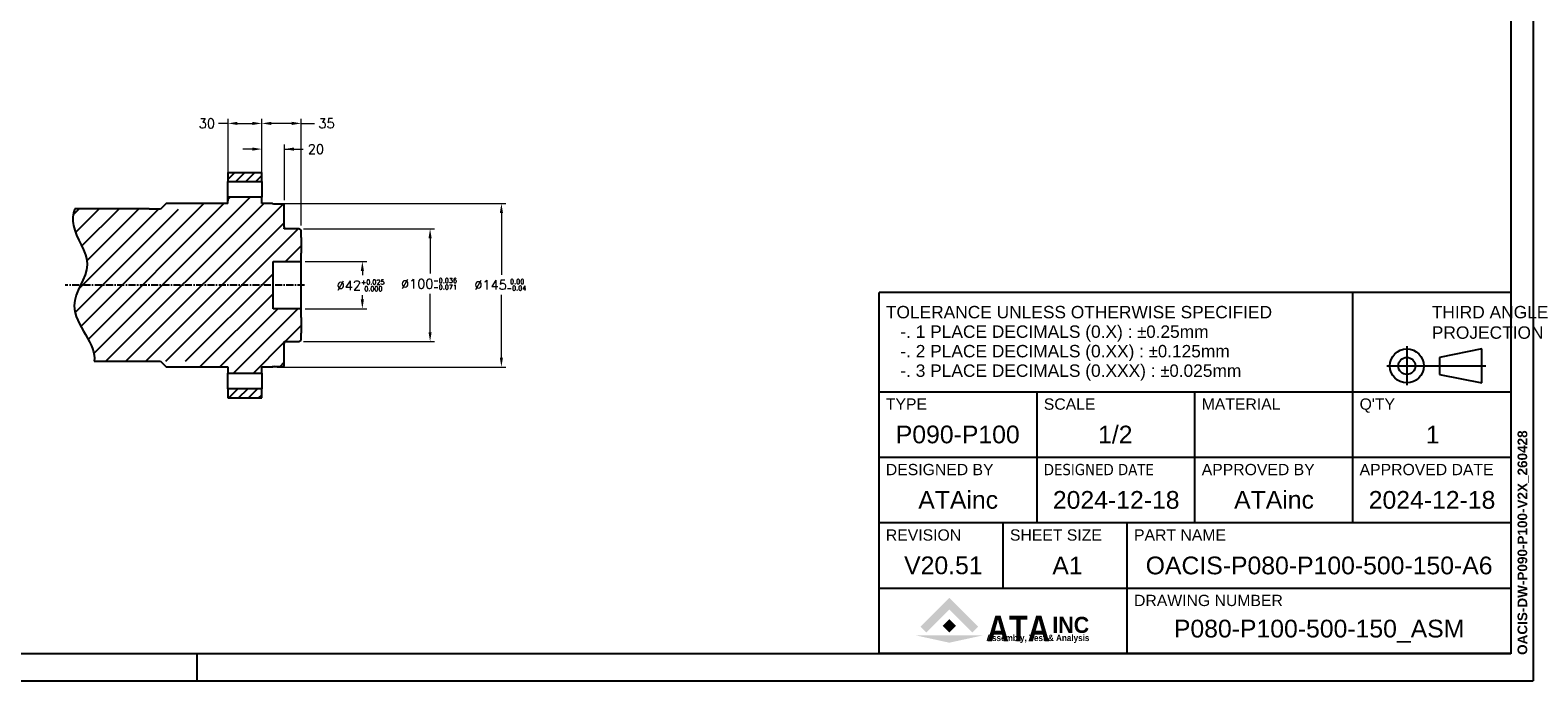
# Model space of a CAD drawing. Header units: inches. Extents: x 0 to 2382, y 0 to 1682.
# Tile 8 of 18: x 1044 to 2382, y 0 to 577. Entities that reach past the tile are written whole.
import ezdxf
from ezdxf.enums import TextEntityAlignment as Align

# ---------------------------------------------------------------- set-up
doc = ezdxf.new("R2010")
doc.units = ezdxf.units.IN
doc.linetypes.add('CENTER', pattern=[2, 1.25, -0.25, 0.25, -0.25])
for name, color, linetype in [('ATA-CENTER', 133, 'CENTER'), ('ATA-HATCH', 252, 'Continuous'), ('ATA-TEXT', 7, 'Continuous')]:
    doc.layers.add(name, color=color, linetype=linetype)
doc.layers.add('ATA-DIM', color=8, linetype='Continuous', lineweight=25)
doc.styles.get("Standard").update_dxf_attribs({"font": 'simplex.shx'})
doc.styles.add('주 문자 (ISO)', font='arial.ttf')
doc.dimstyles.new('ata_A1', dxfattribs={"dimtxt": 4.2, "dimasz": 4.2, "dimexe": 2, "dimexo": 2, "dimgap": 2, "dimtad": 0, "dimtih": 1, "dimtoh": 1, "dimdec": 6, "dimdsep": 46, "dimtxsty": 'Standard', "dimcen": 0, "dimclrd": 252, "dimclre": 252, "dimclrt": 4, "dimadec": 6, "dimazin": 2, "dimtfac": 1, "dimtdec": 6, "dimtofl": 0, "dimtmove": 0, "dimatfit": 3, "dimfxl": 0, "dimtolj": 1, "dimtzin": 0, "dimlwd": 0, "dimlwe": 0, "dimarcsym": 0})

# ---------------------------------------------------------------- blocks, each defined once
blk = doc.blocks.new('*D9786')
at = {"layer": 'ATA-DIM', "color": 252, "lineweight": 0}
for p, q in [((1288.2, 371.9), (1342.9, 371.9)), ((1338.9, 363.5), (1338.9, 359.8)), ((1338.9, 338.3), (1338.9, 342)), ((1288.2, 329.9), (1342.9, 329.9))]:
    blk.add_line(p, q, dxfattribs=at)
at = {"layer": 'ATA-DIM', "color": 252}
for points in [[(1340.3, 363.5), (1337.5, 363.5), (1338.9, 371.9)], [(1337.5, 338.3), (1340.3, 338.3), (1338.9, 329.9)]]:
    blk.add_solid(points, dxfattribs=at)
at = {"layer": 'Defpoints', "color": 0}
for p in [(1284.2, 371.9), (1284.2, 329.9), (1338.9, 329.9)]:
    blk.add_point(p, dxfattribs=at)
at = {"layer": 'ATA-DIM', "color": 4, "insert": (1316.1, 355.8), "char_height": 8.4, "attachment_point": 1}
blk.add_mtext('\\A1;%%C42{\\H4.200000;\\S+0.025^  0.000;}', dxfattribs=at)
blk = doc.blocks.new('*D9788')
at = {"layer": 'ATA-DIM', "color": 252, "lineweight": 0}
for p, q in [((1263.2, 423.4), (1466.3, 423.4)), ((1462.3, 415), (1462.3, 360.3)), ((1462.3, 286.8), (1462.3, 342.5)), ((1263.2, 278.4), (1466.3, 278.4))]:
    blk.add_line(p, q, dxfattribs=at)
at = {"layer": 'ATA-DIM', "color": 252}
for points in [[(1463.7, 415), (1460.9, 415), (1462.3, 423.4)], [(1460.9, 286.8), (1463.7, 286.8), (1462.3, 278.4)]]:
    blk.add_solid(points, dxfattribs=at)
at = {"layer": 'Defpoints', "color": 0}
for p in [(1259.2, 423.4), (1259.2, 278.4), (1462.3, 278.4)]:
    blk.add_point(p, dxfattribs=at)
at = {"layer": 'ATA-DIM', "color": 4, "insert": (1438.3, 356.3), "char_height": 8.4, "attachment_point": 1}
blk.add_mtext('\\A1;%%C145{\\H4.200000;\\S 0.00^ -0.04;}', dxfattribs=at)
blk = doc.blocks.new('*D9787')
at = {"layer": 'ATA-DIM', "color": 252, "lineweight": 0}
for p, q in [((1286.7, 400.9), (1403, 400.9)), ((1399, 392.5), (1399, 361.2)), ((1399, 309.3), (1399, 343.4)), ((1286.7, 300.9), (1403, 300.9))]:
    blk.add_line(p, q, dxfattribs=at)
at = {"layer": 'ATA-DIM', "color": 252}
for points in [[(1400.4, 392.5), (1397.6, 392.5), (1399, 400.9)], [(1397.6, 309.3), (1400.4, 309.3), (1399, 300.9)]]:
    blk.add_solid(points, dxfattribs=at)
at = {"layer": 'Defpoints', "color": 0}
for p in [(1282.7, 400.9), (1282.7, 300.9), (1399, 300.9)]:
    blk.add_point(p, dxfattribs=at)
at = {"layer": 'ATA-DIM', "color": 4, "insert": (1373.2, 357.2), "char_height": 8.4, "attachment_point": 1}
blk.add_mtext('\\A1;%%C100{\\H4.200000;\\S-0.036^ -0.071;}', dxfattribs=at)
blk = doc.blocks.new('*D9789')
at = {"layer": 'ATA-DIM', "color": 252, "lineweight": 0}
for p, q in [((1219.7, 446.9), (1219.7, 498.5)), ((1249.7, 446.9), (1249.7, 498.5)), ((1219.7, 494.5), (1211.3, 494.5)), ((1228.1, 494.5), (1241.3, 494.5))]:
    blk.add_line(p, q, dxfattribs=at)
at = {"layer": 'ATA-DIM', "color": 252}
for points in [[(1228.1, 495.9), (1228.1, 493.1), (1219.7, 494.5)], [(1241.3, 493.1), (1241.3, 495.9), (1249.7, 494.5)]]:
    blk.add_solid(points, dxfattribs=at)
at = {"layer": 'Defpoints', "color": 0}
for p in [(1249.7, 494.5), (1219.7, 442.9), (1249.7, 442.9)]:
    blk.add_point(p, dxfattribs=at)
at = {"layer": 'ATA-DIM', "color": 4, "insert": (1193.7, 498.7), "char_height": 8.4, "attachment_point": 1}
blk.add_mtext('\\A1;30', dxfattribs=at)
blk = doc.blocks.new('*D9791')
at = {"layer": 'ATA-DIM', "color": 252, "lineweight": 0}
for p, q in [((1249.7, 454.9), (1249.7, 498.5)), ((1284.7, 403.8), (1284.7, 498.5)), ((1276.3, 494.5), (1258.1, 494.5)), ((1284.7, 494.5), (1296.3, 494.5))]:
    blk.add_line(p, q, dxfattribs=at)
at = {"layer": 'ATA-DIM', "color": 252}
for points in [[(1258.1, 495.9), (1258.1, 493.1), (1249.7, 494.5)], [(1276.3, 493.1), (1276.3, 495.9), (1284.7, 494.5)]]:
    blk.add_solid(points, dxfattribs=at)
at = {"layer": 'Defpoints', "color": 0}
for p in [(1249.7, 494.5), (1249.7, 450.9), (1284.7, 399.8)]:
    blk.add_point(p, dxfattribs=at)
at = {"layer": 'ATA-DIM', "color": 4, "insert": (1307.1, 494.5), "char_height": 8.4, "attachment_point": 5}
blk.add_mtext('35', dxfattribs=at)
blk = doc.blocks.new('*D9790')
at = {"layer": 'ATA-DIM', "color": 252, "lineweight": 0}
for p, q in [((1241.3, 471.7), (1232.9, 471.7)), ((1249.7, 446.9), (1249.7, 475.7)), ((1269.7, 426.4), (1269.7, 475.7)), ((1269.7, 471.7), (1286.5, 471.7)), ((1278.1, 471.7), (1286.5, 471.7))]:
    blk.add_line(p, q, dxfattribs=at)
at = {"layer": 'ATA-DIM', "color": 252}
for points in [[(1241.3, 470.3), (1241.3, 473.1), (1249.7, 471.7)], [(1278.1, 473.1), (1278.1, 470.3), (1269.7, 471.7)]]:
    blk.add_solid(points, dxfattribs=at)
at = {"layer": 'Defpoints', "color": 0}
for p in [(1269.7, 471.7), (1249.7, 442.9), (1269.7, 422.4)]:
    blk.add_point(p, dxfattribs=at)
at = {"layer": 'ATA-DIM', "color": 4, "insert": (1290.5, 475.9), "char_height": 8.4, "attachment_point": 1}
blk.add_mtext('\\A1;20', dxfattribs=at)
blk = doc.blocks.new('ata-Title-A1-002')
for color, points in [(176, [(14.63, 6.49), (12.84, 8.28), (21.79, 17.23), (30.75, 8.28), (28.96, 6.49), (21.79, 13.66)]), (30, [(21.79, 10.66), (23.88, 8.57), (21.79, 6.49), (19.71, 8.57)]), (9, [(32.34, 5.64), (21.79, 3.34), (11.25, 5.64)])]:
    blk.add_hatch(color=color).paths.add_polyline_path(points)
at = {"color": 253}
for p, q in [((0, 0), (0, 112)), ((196, 112), (0, 112)), ((147, 40.6), (147, 112)), ((196, 112), (196, 0)), ((0, 81.2), (196, 81.2)), ((49, 40.6), (49, 81.2)), ((98, 40.6), (98, 81.2)), ((0, 60.9), (196, 60.9)), ((0, 40.6), (196, 40.6)), ((38.5, 20.3), (38.5, 40.6)), ((77, 0), (77, 40.6)), ((0, 20.3), (196, 20.3)), ((196, 0), (0, 0))]:
    blk.add_line(p, q, dxfattribs=at)
for p, q in [((163.75, 95.32), (163.75, 83.26)), ((187.03, 94.45), (173.85, 91.82)), ((187.03, 83.91), (187.03, 94.45)), ((157.57, 89.18), (188.27, 89.18)), ((173.85, 91.82), (173.85, 86.55)), ((173.85, 86.55), (187.03, 83.91)), ((0, 81.2), (196, 81.2))]:
    blk.add_line(p, q)
for radius in [5.27, 2.64]:
    blk.add_circle((163.75, 89.18), radius)
at = {"char_height": 3.85, "attachment_point": 1, "style": '주 문자 (ISO)'}
for s, insert, line_spacing_factor in [('TOLERANCE UNLESS OTHERWISE SPECIFIED\\P   -. 1 PLACE DECIMALS (0.X) : {\\fAIGDT|b0|i0|c2|p2;`0}.25mm\\P   -. 2 PLACE DECIMALS (0.XX) : {\\fAIGDT|b0|i0|c2|p2;`0}.125mm \\P   -. 3 PLACE DECIMALS (0.XXX) : {\\fAIGDT|b0|i0|c2|p2;`0}.025mm', (2.11, 107.8), 0.942857), ('THIRD ANGLE\\PPROJECTION', (171.5, 107.8), 0.987884)]:
    blk.add_mtext(s, dxfattribs=dict(at, insert=insert, line_spacing_factor=line_spacing_factor))
at = {"char_height": 3.5, "attachment_point": 1, "style": '주 문자 (ISO)'}
for s, insert in [('TYPE', (2.1, 79.1)), ('SCALE', (51.11, 79.1)), ('MATERIAL', (100.1, 79.1)), ("Q'TY", (149.1, 79.1)), ('DESIGNED BY', (2.1, 58.8)), ('{\\fTahoma|b0|i0|c0|p34;DESIGNED \\fTahoma|b0|i0|c129|p34;DATE}', (51.1, 58.8)), ('APPROVED BY', (100.11, 58.8)), ('APPROVED DATE', (149.1, 58.8)), ('REVISION', (2.1, 38.5)), ('SHEET SIZE', (40.6, 38.5)), ('PART NAME', (79.11, 38.5)), ('DRAWING NUMBER', (79.11, 18.2))]:
    blk.add_mtext(s, dxfattribs=dict(at, insert=insert))
at = {"color": 176, "insert": (33.46, 3.77), "char_height": 8, "width": 37.1563, "attachment_point": 7, "line_spacing_factor": 0.5, "style": '주 문자 (ISO)'}
blk.add_mtext('{\\fArial|b1|i0|c0|p34;\\W0.85;ATA}', dxfattribs=at)
at = {"color": 9, "style": '주 문자 (ISO)'}
for s, insert, char_height, attachment_point in [('{\\fArial|b1|i0|c0|p34;\\W0.95;INC}', (53.76, 6.3), 5, 7), ('{\\fArial|b1|i0|c0|p34;\\W0.9;Assembly, Test & Analysis}', (49.25, 5.84), 2, 2)]:
    blk.add_mtext(s, dxfattribs=dict(at, insert=insert, char_height=char_height, attachment_point=attachment_point))
at = {"style": '주 문자 (ISO)'}
for tag, p in [('TYPE_001', (24.5, 67.9)), ('SCALE_001', (73.5, 67.9)), ('MATERIAL_001', (122.5, 67.9)), ('QTY_001', (171.5, 67.9)), ('DESIGNED_BY_001', (24.5, 47.6)), ('APPROVED_BY_001', (122.5, 47.64)), ('APPROVED_DATE_001', (171.5, 47.6)), ('REVISION_001', (19.25, 27.3)), ('SHEET_SIZE_001', (57.75, 27.3)), ('PART_NAME_001', (136.5, 27.3)), ('DRAWING_NUMBER_001', (136.5, 7))]:
    blk.add_attdef(tag, text='', height=5.5, dxfattribs=at).set_placement(p, align=Align.MIDDLE_CENTER)
at = {"color": 7, "style": '주 문자 (ISO)'}
blk.add_attdef('DESIGNED_DATE_001', text='', height=5.5, dxfattribs=at).set_placement((73.5, 47.6), align=Align.MIDDLE_CENTER)
blk = doc.blocks.new('ata-Border-A0-002')
at = {"color": 253, "ltscale": 0.5}
for p, q in [((1189, 841), (1189, 0)), ((596, 12), (596, 0)), ((0, 0), (1189, 0))]:
    blk.add_line(p, q, dxfattribs=at)
for p, q in [((1179, 829), (1179, 12)), ((1179, 12), (10, 12))]:
    blk.add_line(p, q)

msp = doc.modelspace()

# ---------------------------------------------------------------- hatches: boundary and pattern name
at = {"layer": 'ATA-DIM'}
h = msp.add_hatch(dxfattribs=at)
h.set_pattern_fill('ANSI31', color=256, scale=50)
h.set_pattern_definition([(45, (-946.849, -1138.399), (-4.419417, 4.419417), [])])
h.paths.add_polyline_path([(1249.6623321, 450.9339365), (1219.6623321, 450.9339365), (1219.6623321, 442.9339365), (1249.6623321, 442.9339365)])
h.paths.add_polyline_path([(1249.6623321, 258.9339365), (1219.6623321, 258.9339365), (1219.6623321, 250.9339365), (1249.6623321, 250.9339365)])
at = {"layer": 'ATA-HATCH'}
h = msp.add_hatch(dxfattribs=at)
h.set_pattern_fill('ANSI31', color=256, scale=100)
h.set_pattern_definition([(45, (-946.849, -1138.399), (-8.838835, 8.838835), [])])
edge = h.paths.add_edge_path()
edge.add_spline(control_points=[(1083.6414502, 418.8161875), (1081.954545, 413.9613985), (1080.2338899, 398.0231971), (1105.2512132, 368.5155606), (1067.9273356, 328.8261401), (1103.9998926, 297.7373281), (1100.9349184, 283.4339365)], knot_values=[22.5384900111, 22.5384900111, 22.5384900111, 22.5384900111, 30.8643750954, 49.3511920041, 68.3294052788, 94.5752765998, 94.5752765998, 94.5752765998, 94.5752765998], degree=3, periodic=0)
edge.add_line((1100.9349184, 283.4339365), (1184.6623321, 283.4339365))
edge.add_line((1184.6623321, 283.4339365), (1189.6623321, 278.4339365))
edge.add_line((1189.6623321, 278.4339365), (1219.6623321, 278.4339365))
edge.add_line((1219.6623321, 278.4339365), (1219.6623321, 272.9339365))
edge.add_line((1219.6623321, 272.9339365), (1249.6623321, 272.9339365))
edge.add_line((1249.6623321, 272.9339365), (1249.6623321, 278.4339365))
edge.add_line((1249.6623321, 278.4339365), (1259.1623321, 278.4339365))
edge.add_line((1259.1623321, 278.4339365), (1259.6623321, 278.9339365))
edge.add_line((1259.6623321, 278.9339365), (1259.6623321, 279.4339365))
edge.add_line((1259.6623321, 279.4339365), (1260.1623321, 278.9339365))
edge.add_line((1260.1623321, 278.9339365), (1269.1623321, 278.9339365))
edge.add_line((1269.1623321, 278.9339365), (1269.6623321, 279.4339365))
edge.add_line((1269.6623321, 279.4339365), (1269.6623321, 299.1839365))
edge.add_line((1269.6623321, 299.1839365), (1269.6623321, 299.9335575))
edge.add_line((1269.6623321, 299.9335575), (1269.6623321, 300.7339365))
edge.add_line((1269.6623321, 300.7339365), (1269.6623321, 300.9339365))
edge.add_line((1269.6623321, 300.9339365), (1282.6623321, 300.9339365))
edge.add_line((1282.6623321, 300.9339365), (1284.6623321, 302.0886371))
edge.add_line((1284.6623321, 302.0886371), (1284.6623321, 308.5164365))
edge.add_line((1284.6623321, 308.5164365), (1284.6623321, 322.3514365))
edge.add_line((1284.6623321, 322.3514365), (1284.6623321, 329.4339365))
edge.add_line((1284.6623321, 329.4339365), (1284.1623321, 329.9339365))
edge.add_line((1284.1623321, 329.9339365), (1259.6623321, 329.9339365))
edge.add_line((1259.6623321, 329.9339365), (1259.6623321, 371.9339365))
edge.add_line((1259.6623321, 371.9339365), (1284.1623321, 371.9339365))
edge.add_line((1284.1623321, 371.9339365), (1284.6623321, 372.4339365))
edge.add_line((1284.6623321, 372.4339365), (1284.6623321, 379.5164365))
edge.add_line((1284.6623321, 379.5164365), (1284.6623321, 393.3514365))
edge.add_line((1284.6623321, 393.3514365), (1284.6623321, 399.779236))
edge.add_line((1284.6623321, 399.779236), (1282.6623321, 400.9339365))
edge.add_line((1282.6623321, 400.9339365), (1269.6623321, 400.9339365))
edge.add_line((1269.6623321, 400.9339365), (1269.6623321, 401.1339365))
edge.add_line((1269.6623321, 401.1339365), (1269.6623321, 401.9343155))
edge.add_line((1269.6623321, 401.9343155), (1269.6623321, 402.6839365))
edge.add_line((1269.6623321, 402.6839365), (1269.6623321, 422.4339365))
edge.add_line((1269.6623321, 422.4339365), (1269.1623321, 422.9339365))
edge.add_line((1269.1623321, 422.9339365), (1260.1623321, 422.9339365))
edge.add_line((1260.1623321, 422.9339365), (1259.6623321, 422.4339365))
edge.add_line((1259.6623321, 422.4339365), (1259.6623321, 422.9339365))
edge.add_line((1259.6623321, 422.9339365), (1259.1623321, 423.4339365))
edge.add_line((1259.1623321, 423.4339365), (1249.6623321, 423.4339365))
edge.add_line((1249.6623321, 423.4339365), (1249.6623321, 428.9339365))
edge.add_line((1249.6623321, 428.9339365), (1219.6623321, 428.9339365))
edge.add_line((1219.6623321, 428.9339365), (1219.6623321, 423.4339365))
edge.add_line((1219.6623321, 423.4339365), (1189.6623321, 423.4339365))
edge.add_line((1189.6623321, 423.4339365), (1184.6623321, 418.4339365))
edge.add_line((1184.6623321, 418.4339365), (1174.6623321, 418.4339365))
edge.add_line((1174.6623321, 418.4339365), (1174.6623321, 418.8161875))
edge.add_line((1174.6623321, 418.8161875), (1083.6414502, 418.8161875))

# ---------------------------------------------------------------- linework, layer by layer
for p, q in [((1219.6623321, 450.9339365), (1219.6623321, 442.9339365)), ((1219.6623321, 450.9339365), (1249.6623321, 450.9339365)), ((1219.6623321, 423.4339365), (1219.6623321, 442.9339365)), ((1219.6623321, 442.9339365), (1249.6623321, 442.9339365)), ((1249.6623321, 442.9339365), (1249.6623321, 450.9339365)), ((1249.6623321, 442.9339365), (1249.6623321, 428.9339365)), ((1219.6623321, 428.9339365), (1219.6623321, 425.9339365)), ((1249.6623321, 428.9339365), (1219.6623321, 428.9339365)), ((1249.6623321, 423.4339365), (1249.6623321, 428.9339365)), ((1149.6623321, 418.8161875), (1083.6414502, 418.8161875)), ((1149.6623321, 418.4339365), (1149.6623321, 418.8161875)), ((1159.6623321, 418.4339365), (1149.6623321, 418.4339365)), ((1164.6623321, 423.4339365), (1159.6623321, 418.4339365)), ((1219.6623321, 423.4339365), (1164.6623321, 423.4339365)), ((1259.1623321, 423.4339365), (1249.6623321, 423.4339365)), ((1259.6623321, 422.9339365), (1259.1623321, 423.4339365)), ((1260.1623321, 422.9339365), (1259.6623321, 422.4339365)), ((1259.6623321, 422.4339365), (1259.6623321, 422.9339365)), ((1269.1623321, 422.9339365), (1260.1623321, 422.9339365)), ((1269.6623321, 422.4339365), (1269.1623321, 422.9339365)), ((1269.6623321, 402.6839365), (1269.6623321, 422.4339365)), ((1269.6623321, 402.6839365), (1269.6623321, 401.9343155)), ((1269.6623321, 401.1339365), (1269.6623321, 401.9343155)), ((1269.6623321, 400.9339365), (1269.6623321, 401.1339365)), ((1282.6623321, 400.9339365), (1269.6623321, 400.9339365)), ((1284.6623321, 399.779236), (1282.6623321, 400.9339365)), ((1284.6623321, 393.3514365), (1284.6623321, 399.779236)), ((1284.6623321, 393.3514365), (1284.6623321, 379.5164365)), ((1284.6623321, 372.4339365), (1284.6623321, 379.5164365)), ((1259.6623321, 371.9339365), (1284.1623321, 371.9339365)), ((1259.6623321, 329.9339365), (1259.6623321, 371.9339365)), ((1284.1623321, 371.9339365), (1284.6623321, 372.4339365)), ((1284.1623321, 371.9339365), (1284.1623321, 329.9339365)), ((1284.6623321, 329.4339365), (1284.6623321, 372.4339365)), ((1284.1623321, 329.9339365), (1259.6623321, 329.9339365)), ((1284.6623321, 329.4339365), (1284.1623321, 329.9339365)), ((1284.6623321, 322.3514365), (1284.6623321, 329.4339365)), ((1284.6623321, 322.3514365), (1284.6623321, 308.5164365)), ((1284.6623321, 302.0886371), (1284.6623321, 308.5164365)), ((1269.6623321, 300.7339365), (1269.6623321, 300.9339365)), ((1269.6623321, 300.9339365), (1282.6623321, 300.9339365)), ((1269.6623321, 299.9335575), (1269.6623321, 300.7339365)), ((1269.6623321, 299.9335575), (1269.6623321, 299.1839365)), ((1269.6623321, 279.4339365), (1269.6623321, 299.1839365)), ((1282.6623321, 300.9339365), (1284.6623321, 302.0886371)), ((1100.9349184, 283.4339365), (1159.6623321, 283.4339365)), ((1159.6623321, 283.4339365), (1164.6623321, 278.4339365)), ((1164.6623321, 278.4339365), (1219.6623321, 278.4339365)), ((1219.6623321, 278.4339365), (1219.6623321, 272.9339365)), ((1219.6623321, 258.9339365), (1219.6623321, 272.9339365)), ((1219.6623321, 272.9339365), (1249.6623321, 272.9339365)), ((1249.6623321, 272.9339365), (1249.6623321, 278.4339365)), ((1249.6623321, 278.4339365), (1259.1623321, 278.4339365)), ((1249.6623321, 272.9339365), (1249.6623321, 258.9339365)), ((1259.1623321, 278.4339365), (1259.6623321, 278.9339365)), ((1259.6623321, 279.4339365), (1260.1623321, 278.9339365)), ((1259.6623321, 278.9339365), (1259.6623321, 279.4339365)), ((1260.1623321, 278.9339365), (1269.1623321, 278.9339365)), ((1269.1623321, 278.9339365), (1269.6623321, 279.4339365)), ((1249.6623321, 258.9339365), (1219.6623321, 258.9339365)), ((1219.6623321, 258.9339365), (1219.6623321, 250.9339365)), ((1249.6623321, 250.9339365), (1249.6623321, 258.9339365)), ((1219.6623321, 250.9339365), (1249.6623321, 250.9339365))]:
    msp.add_line(p, q)
msp.add_open_spline([(1083.6414502, 418.8161875), (1081.954545, 413.9613985), (1080.2338899, 398.0231971), (1105.2512132, 368.5155606), (1067.9273356, 328.8261401), (1103.9998926, 297.7373281), (1100.9349184, 283.4339365)], degree=3, knots=[22.5384900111, 22.5384900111, 22.5384900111, 22.5384900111, 30.8643750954, 49.3511920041, 68.3294052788, 94.5752765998, 94.5752765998, 94.5752765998, 94.5752765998])
at = {"layer": 'ATA-CENTER', "ltscale": 5}
msp.add_line((1287.6623321, 350.9339365), (1075.3185435, 350.9339365), dxfattribs=at)

# ---------------------------------------------------------------- block references
at = {"xscale": 2, "yscale": 2, "zscale": 2}
msp.add_blockref('ata-Border-A0-002', (0, 0), dxfattribs=at)
ref = msp.add_blockref('ata-Title-A1-002', (1797.44, 24.276533), dxfattribs=dict(xscale=2.86, yscale=2.86, zscale=2.86))
ref.add_attrib('SCALE_001', '1/2', (1991.77843, 210.613398), dxfattribs={"height": 15.73, "style": '주 문자 (ISO)'})
ref.add_attrib('TYPE_001', 'P090-P100', (1812.26624, 210.707778), dxfattribs={"height": 15.73, "style": '주 문자 (ISO)'})
ref.add_attrib('DESIGNED_BY_001', 'ATAinc', (1832.22761, 152.673373), dxfattribs={"height": 15.73, "style": '주 문자 (ISO)'})
ref.add_attrib('DESIGNED_DATE_001', '2024-12-18', (1951.66693, 152.649778), dxfattribs={"color": 7, "height": 15.73, "style": '주 문자 (ISO)'})
ref.add_attrib('APPROVED_BY_001', 'ATAinc', (2112.50761, 152.7813373), dxfattribs={"height": 15.73, "style": '주 문자 (ISO)'})
ref.add_attrib('APPROVED_DATE_001', '2024-12-18', (2231.94693, 152.649778), dxfattribs={"height": 15.73, "style": '주 문자 (ISO)'})
ref.add_attrib('PART_NAME_001', 'OACIS-P080-P100-500-150-A6', (2034.03779, 94.489533), dxfattribs={"height": 15.73, "style": '주 문자 (ISO)'})
ref.add_attrib('DRAWING_NUMBER_001', 'P080-P100-500-150_ASM', (2059.06422, 38.476433), dxfattribs={"height": 15.73, "style": '주 문자 (ISO)'})
ref.add_attrib('QTY_001', '1', (2282.64472, 210.574073), dxfattribs={"height": 15.73, "style": '주 문자 (ISO)'})
ref.add_attrib('REVISION_001', 'V20.51', (1819.674355, 94.591778), dxfattribs={"height": 15.73, "style": '주 문자 (ISO)'})
ref.add_attrib('SHEET_SIZE_001', 'A1', (1951.192885, 94.458073), dxfattribs={"color": 7, "height": 15.73, "style": '주 문자 (ISO)'})

# ---------------------------------------------------------------- texts
at = {"layer": 'ATA-TEXT', "color": 7, "insert": (2364.0152553, 22.9934211), "char_height": 6.006, "attachment_point": 1, "rotation": 90, "line_spacing_factor": 1.027748, "style": '주 문자 (ISO)'}
msp.add_mtext('{\\fArial|b1|i0|c129|p34;\\H1.42860x;OACIS-DW-P090-P100-V2X_260428}', dxfattribs=at)

# ---------------------------------------------------------------- dimensions: what is measured, and where the dimension line sits
at = {"layer": 'ATA-DIM'}
dim = msp.add_linear_dim(base=(1249.6623321, 494.4627925), p1=(1219.6623321, 442.9339365), p2=(1249.6623321, 442.9339365), angle=180, dimstyle='ata_A1', override={"dimscale": 2, "dimtfac": 0.5}, dxfattribs=at)
dim.commit()
dim.dimension.update_dxf_attribs({"geometry": '*D9789', "text_midpoint": (1200.4583321, 494.4627925), "dimtype": 160})
for base, p1, p2, override, picture, middle in [((1249.6623321, 494.4627925), (1284.6623321, 399.779236), (1249.6623321, 450.9339365), {"dimscale": 2, "dimtp": 0.1, "dimtm": 0.1, "dimtfac": 0.71, "dimtdec": 3, "dimtolj": 0, "dimtzin": 8}, '*D9791', (1307.1303298, 494.4627925)), ((1269.6623321, 471.7339365), (1249.6623321, 442.9339365), (1269.6623321, 422.4339365), {"dimscale": 2, "dimtol": 0, "dimlim": 0, "dimtp": 0, "dimtm": 0, "dimtfac": 0.5, "dimtdec": 6, "dimtolj": 1, "dimtzin": 0}, '*D9790', (1297.2663321, 471.7339365))]:
    dim = msp.add_linear_dim(base=base, p1=p1, p2=p2, dimstyle='ata_A1', override=override, dxfattribs=at)
    dim.commit()
    dim.dimension.update_dxf_attribs({"geometry": picture, "text_midpoint": middle, "dimtype": 160})
for base, p1, p2, angle, override, picture, middle in [((1462.3281461, 278.4339365), (1259.1623321, 423.4339365), (1259.1623321, 278.4339365), 90, {"dimscale": 2, "dimtol": 1, "dimtm": 0.04, "dimtfac": 0.5, "dimtdec": 2}, '*D9788', (1462.3281461, 351.3827262)), ((1399.0212906, 300.9339365), (1282.6623321, 400.9339365), (1282.6623321, 300.9339365), 90, {"dimscale": 2, "dimtol": 1, "dimtp": -0.036, "dimtm": 0.071, "dimtfac": 0.5, "dimtdec": 3}, '*D9787', (1399.0212906, 352.3092845)), ((1338.8831213, 329.9339365), (1284.1623321, 371.9339365), (1284.1623321, 329.9339365), 270, {"dimscale": 2, "dimtol": 1, "dimtp": 0.025, "dimtfac": 0.5, "dimtdec": 3}, '*D9786', (1338.8831213, 350.9339365))]:
    dim = msp.add_linear_dim(base=base, p1=p1, p2=p2, angle=angle, text='%%C<>', dimstyle='ata_A1', override=override, dxfattribs=at)
    dim.commit()
    dim.dimension.update_dxf_attribs({"geometry": picture, "text_midpoint": middle, "dimtype": 160})

doc.saveas('drawing.dxf')
